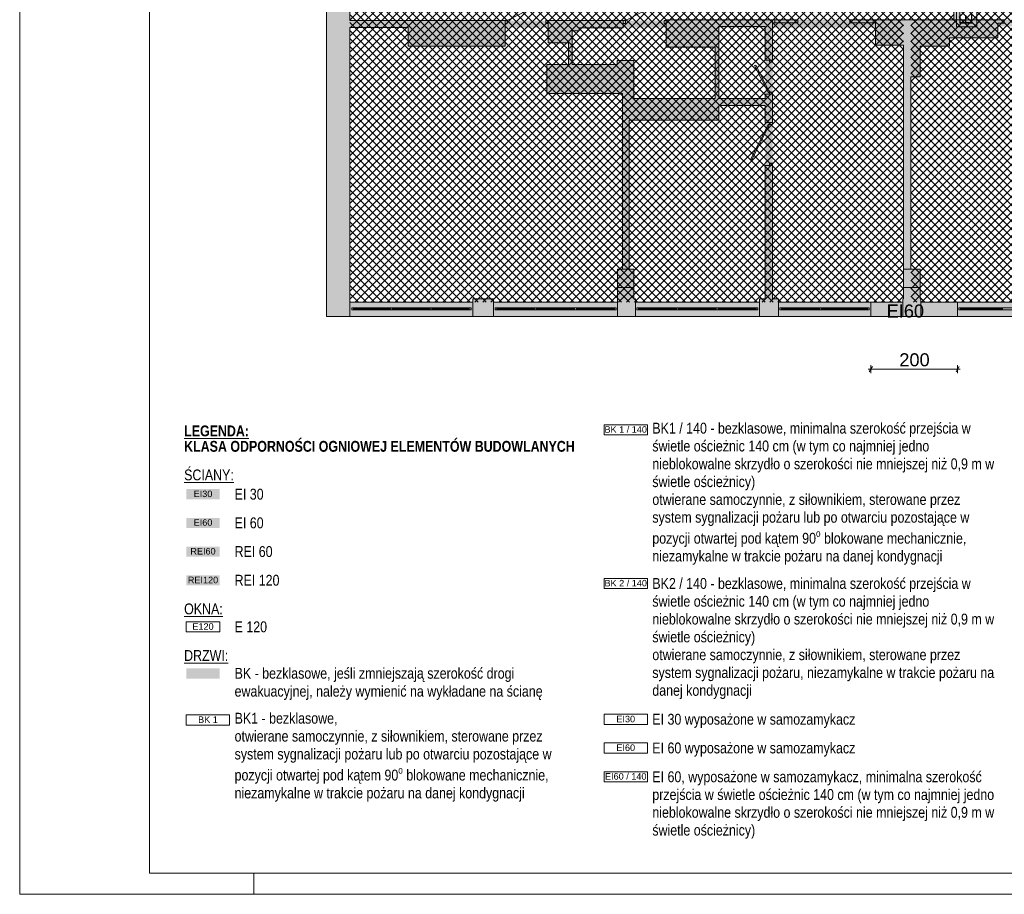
# Paper-space layout 'AP-09 STREFY POŻAROWE I EWAKUACJA - PIĘTRO 7' of a CAD drawing. Header units: millimetres. Extents: x 0 to 594, y 0 to 450.
# Tile 1 of 14: x 0 to 227, y 0 to 202. Entities that reach past the tile are written whole.
import ezdxf
from ezdxf.xclip import XClip

# ---------------------------------------------------------------- set-up
doc = ezdxf.new("R2010")
doc.units = ezdxf.units.MM
doc.header["$MEASUREMENT"] = 0
doc.header["$XCLIPFRAME"] = 0
for name, color, linetype, lineweight in [('A_Arkusz_Nr_pióra__1', 7, 'Continuous', 20), ('A_niewidoczne_Nr_pióra__1', 7, 'Continuous', 20), ('A_podkład_Nr_pióra__2', 8, 'Continuous', 13), ('A_ppoż proj_Nr_pióra__1', 7, 'Continuous', 20), ('A_ppoż proj_Nr_pióra__3', 30, 'Continuous', 13), ('A_ppoż proj_Nr_pióra__4', 94, 'Continuous', 18), ('A_ppoż proj_Nr_pióra__81', 2, 'Continuous', 5)]:
    doc.layers.add(name, color=color, linetype=linetype, lineweight=lineweight)
for name, color, linetype, lineweight, true_color in [('A_Arkusz_Nr_pióra__237', 7, 'Continuous', 5, 0x343434), ('A_podkład_Nr_pióra__254', 7, 'Continuous', 5, 0xfdfdfd), ('A_ppoż proj_Nr_pióra__211', 7, 'Continuous', 5, 0xfe65fe), ('A_ppoż proj_Nr_pióra__70', 7, 'Continuous', 5, 0x65fe00), ('A_ppoż proj_Nr_pióra__71', 7, 'Continuous', 5, 0xcbfe65), ('A_wymiary_Nr_pióra__102', 7, 'Continuous', 5, 0x009832), ('A_wymiary_Nr_pióra__70', 7, 'Continuous', 5, 0x65fe00)]:
    doc.layers.add(name, color=color, linetype=linetype, lineweight=lineweight, true_color=true_color)
doc.layers.add('A_podrys', color=7, linetype='Continuous')
doc.styles.add('STYL_AUTOMATYCZNY_1', font='arial.ttf')
doc.styles.add('STYL_AUTOMATYCZNY_2', font='ARIALN.TTF')
doc.styles.add('STYL_AUTOMATYCZNY_4', font='arial.ttf')
doc.styles.add('STYL_AUTOMATYCZNY_5', font='ARIALN.TTF')
pattern_1 = [(45, (-1569.5778, -182.9554), (-0.9192388, 0.9192388), []), (135, (-1569.5778, -182.9554), (0.9192388, 0.9192388), [])]

# ---------------------------------------------------------------- blocks, each defined once
blk = doc.blocks.new('Rysunek_1_1', base_point=(-1569.58, -182.96))
at = {"layer": 'A_podkład_Nr_pióra__254', "linetype": 'Continuous', "lineweight": 5, "true_color": 0xfdfdfd}
h = blk.add_hatch(color=7, dxfattribs=at)
h.paths.add_polyline_path([(70.72, 133.27), (538.72, 133.27), (538.72, 227.67), (538.02, 227.67), (538.02, 260.47), (538.72, 260.47), (538.72, 355.07), (203.72, 355.07), (203.72, 351.07), (204.02, 351.07), (204.02, 293.67), (204.02, 286.87), (249.02, 286.87), (296.52, 286.87), (369.49, 286.87), (372.52, 286.87), (533.82, 286.87), (533.82, 266.77), (533.82, 263.97), (508.72, 263.97), (508.72, 266.77), (457.72, 266.77), (457.72, 266.87), (418.72, 266.87), (418.72, 264.22), (402.12, 264.22), (402.12, 264.32), (397.12, 264.32, 0.414214), (392.12, 259.32), (392.12, 229.12, 0.414214), (397.12, 224.12), (418.72, 224.12), (418.72, 221.57), (456.32, 221.57), (458.42, 221.57), (509.02, 221.57), (509.02, 224.47), (533.82, 224.47), (533.82, 201.67), (509.78, 201.67), (509.02, 201.67), (458.42, 201.67), (456.32, 201.67), (418.72, 201.67), (406.32, 201.67), (149.02, 201.67), (149.02, 201.47), (101.32, 201.47), (76.12, 201.47), (76.12, 224.27), (101.32, 224.27), (101.32, 221.57), (121.32, 221.57), (121.32, 224.27), (137.77, 224.27), (137.77, 223.97), (141.67, 223.97), (141.67, 229.07), (164.82, 229.07), (164.82, 221.67), (173.12, 221.67), (173.12, 231.82), (172.32, 231.82), (172.32, 230.07), (165.57, 230.07), (165.57, 240.47), (172.32, 240.47), (172.32, 238.72), (173.12, 238.72), (172.32, 242.42), (172.32, 241.47), (165.57, 241.47), (165.57, 258.47), (172.32, 258.47), (172.32, 256.42), (173.12, 256.42), (173.12, 266.57), (168.62, 266.57), (166.22, 266.57), (166.22, 259.67), (141.72, 259.67), (141.72, 263.97), (137.71, 263.97), (137.71, 263.77), (123.62, 263.77), (76.12, 263.77), (76.12, 293.67), (123.62, 293.67), (141.72, 293.67), (166.22, 293.67), (168.62, 293.67), (168.62, 286.97), (173.12, 286.97), (173.12, 293.67), (183.12, 293.67), (183.12, 299.47), (173.82, 299.47), (173.82, 351.07), (175.22, 351.07), (175.22, 355.07), (70.72, 355.07), (70.72, 260.47), (71.92, 260.47), (71.92, 257.47), (71.92, 230.27), (71.92, 228.02), (70.72, 228.02)])
h.paths.add_polyline_path([(94.22, 295.27), (76.12, 295.27), (76.12, 321.24), (76.12, 351.77), (104.72, 351.77), (104.72, 351.07), (106.12, 351.07), (106.12, 321.24), (102.43, 321.24), (94.22, 312.94)], flags=0)
h.paths.add_polyline_path([(76.12, 199.87), (89.57, 199.87), (89.57, 195.57), (99.16, 195.57), (104.42, 195.57), (111.88, 195.57), (111.88, 200.77), (121.78, 200.77), (121.78, 196.37), (126.47, 196.37), (126.47, 191.37), (121.47, 191.37), (121.47, 184.67), (138.97, 184.67), (138.97, 144.17), (137.77, 144.17), (137.77, 136.57), (109.17, 136.57), (109.17, 137.27), (104.42, 137.27), (104.42, 136.57), (89.57, 136.57), (76.12, 136.57)], flags=0)
h.paths.add_polyline_path([(95.02, 302.27), (95.02, 312.63), (102.78, 320.44), (106.12, 320.44), (106.12, 318.83), (121.12, 318.83), (121.12, 302.27), (106.12, 302.27), (102.78, 302.27)], flags=0)
h.paths.add_polyline_path([(121.92, 319.63), (107.82, 319.63), (107.82, 351.07), (109.42, 351.07), (109.42, 351.77), (138.02, 351.77), (138.02, 302.17), (135.42, 302.17), (135.42, 295.27), (121.92, 295.27), (121.92, 302.17)], flags=0)
h.paths.add_polyline_path([(137.67, 191.37), (127.37, 191.37), (127.37, 199.07), (128.97, 199.07), (128.97, 199.77), (139.12, 199.77), (139.12, 200.77), (149.02, 200.77), (149.02, 195.37), (160.32, 195.37), (160.32, 183.47), (141.57, 183.47), (141.57, 192.27), (137.67, 192.27)], flags=0)
h.paths.add_polyline_path([(140.02, 302.17), (140.02, 321.77), (154.92, 321.77), (154.92, 302.17)], flags=0)
h.paths.add_polyline_path([(140.02, 344.17), (142.52, 344.17), (142.52, 351.77), (170.92, 351.77), (170.92, 351.07), (172.22, 351.07), (172.22, 322.57), (142.52, 322.57), (140.02, 322.57)], flags=0)
h.paths.add_polyline_path([(140.47, 178.47), (141.57, 178.47), (161.12, 178.47), (161.12, 181.87), (171.82, 181.87), (171.82, 137.27), (170.52, 137.27), (170.52, 136.57), (141.97, 136.57), (141.97, 137.27), (141.57, 137.27), (141.57, 144.17), (140.47, 144.17)], flags=0)
h.paths.add_polyline_path([(155.72, 299.47), (155.72, 321.87), (172.22, 321.87), (172.22, 299.47), (167.72, 299.47), (167.72, 294.37), (155.72, 294.37)], flags=0)
h.paths.add_polyline_path([(161.12, 200.07), (171.82, 200.07), (171.82, 183.47), (161.12, 183.47)], flags=0)
h.paths.add_polyline_path([(173.52, 137.27), (173.52, 195.77), (173.52, 200.97), (197.22, 200.97), (197.22, 195.77), (203.72, 195.77), (203.72, 137.27), (203.52, 137.27), (203.52, 136.57), (174.92, 136.57), (174.92, 137.27)], flags=0)
h.paths.add_polyline_path([(207.52, 144.17), (205.42, 144.17), (205.42, 188.47), (207.52, 188.47), (207.52, 195.57), (214.32, 195.57), (214.32, 197.47), (225.42, 197.47), (225.42, 200.87), (237.42, 200.87), (237.42, 197.47), (237.42, 195.87), (238.32, 195.87), (238.32, 137.27), (236.72, 137.27), (236.72, 136.57), (207.72, 136.57), (207.72, 137.27), (207.52, 137.27)], flags=0)
h.paths.add_polyline_path([(205.72, 344.17), (207.82, 344.17), (207.82, 351.07), (208.32, 351.07), (208.32, 351.77), (236.92, 351.77), (236.92, 351.07), (238.22, 351.07), (238.22, 308.93), (228.04, 308.93), (219.82, 300.67), (219.82, 287.57), (207.82, 287.57), (207.82, 299.87), (205.72, 299.87)], flags=0)
h.paths.add_polyline_path([(229.02, 290.87), (220.62, 290.87), (220.62, 300.33), (228.38, 308.13), (229.02, 308.13), (238.22, 308.13), (238.22, 306.63), (248.02, 306.63), (248.02, 292.77), (238.22, 292.77), (229.02, 292.77)], flags=0)
h.paths.add_polyline_path([(239.72, 310.93), (239.72, 344.17), (239.72, 351.07), (241.42, 351.07), (241.42, 351.77), (270.02, 351.77), (270.02, 351.07), (270.02, 344.17), (270.52, 344.17), (270.52, 310.93), (270.52, 299.87), (270.02, 299.87), (270.02, 287.57), (258.02, 287.57), (258.02, 295.87), (257.32, 295.87), (257.32, 290.87), (248.82, 290.87), (248.82, 295.87), (248.82, 310.93), (248.02, 310.93), (248.02, 307.43), (239.72, 307.43)], flags=0)
h.paths.add_polyline_path([(240.12, 178.77), (240.12, 195.37), (248.22, 195.37), (248.22, 197.47), (257.22, 197.47), (257.22, 195.37), (257.22, 178.77)], flags=0)
h.paths.add_polyline_path([(241.42, 137.27), (240.12, 137.27), (240.12, 177.97), (270.02, 177.97), (270.72, 177.97), (270.72, 144.17), (270.02, 144.17), (270.02, 137.27), (270.02, 136.57), (241.42, 136.57)], flags=0)
h.paths.add_polyline_path([(270.02, 178.67), (258.02, 178.67), (258.02, 200.97), (270.02, 200.97), (270.02, 188.47), (270.72, 188.47), (270.72, 178.67)], flags=0)
h.paths.add_polyline_path([(273, 144.17), (273.02, 145.23), (273.02, 188.47), (273.62, 188.47), (273.62, 197.57), (273.62, 200.97), (285.57, 200.97), (285.57, 197.57), (295.12, 197.57), (295.12, 188.47), (295.12, 177.61), (295.92, 177.61), (295.92, 181.11), (304.12, 181.11), (304.12, 177.61), (304.12, 144.17), (304.12, 137.27), (302.72, 137.27), (302.72, 136.57), (273.92, 136.57), (273.92, 137.27), (273.62, 137.27), (273.62, 144.17)], flags=0)
h.paths.add_polyline_path([(273.82, 299.87), (273.32, 299.87), (273.32, 308.93), (273.32, 310.15), (273.32, 344.17), (273.82, 344.17), (273.82, 351.07), (274.22, 351.07), (274.22, 351.77), (302.82, 351.77), (302.82, 351.07), (304.22, 351.07), (304.22, 344.17), (304.22, 308.93), (294.04, 308.93), (285.82, 300.67), (285.82, 287.57), (273.82, 287.57)], flags=0)
h.paths.add_polyline_path([(286.62, 290.87), (286.62, 300.33), (294.38, 308.13), (304.22, 308.13), (304.22, 306.73), (314.02, 306.73), (314.02, 292.77), (295.02, 292.77), (295.02, 290.87)], flags=0)
h.paths.add_polyline_path([(295.92, 181.81), (295.92, 195.57), (305.82, 195.57), (314.92, 195.57), (314.92, 197.57), (323.32, 197.57), (323.32, 187.1), (315.56, 179.31), (305.82, 179.31), (305.82, 181.81)], flags=0)
h.paths.add_polyline_path([(305.82, 178.51), (307.12, 178.51), (315.9, 178.51), (324.12, 186.77), (324.12, 188.47), (324.12, 200.97), (336.12, 200.97), (336.12, 188.47), (336.82, 188.47), (336.82, 186.77), (336.82, 144.17), (336.12, 144.17), (336.12, 137.27), (335.72, 137.27), (335.72, 136.57), (307.12, 136.57), (307.12, 137.27), (305.82, 137.27)], flags=0)
h.paths.add_polyline_path([(314.02, 307.53), (305.92, 307.53), (305.92, 351.07), (307.22, 351.07), (307.22, 351.77), (335.62, 351.77), (335.62, 351.07), (336.12, 351.07), (336.12, 344.17), (336.82, 344.17), (336.82, 311.03), (336.82, 299.87), (336.12, 299.87), (336.12, 295.97), (337.12, 295.97), (337.12, 288.47), (336.22, 288.47), (336.22, 287.57), (324.22, 287.57), (324.22, 288.47), (324.22, 290.87), (314.82, 290.87), (314.82, 299.87), (314.82, 311.03), (314.02, 311.03)], flags=0)
h.paths.add_polyline_path([(338.72, 288.47), (338.72, 290.97), (338.72, 295.97), (339.92, 295.97), (339.92, 299.87), (339.42, 299.87), (339.42, 344.17), (339.92, 344.17), (339.92, 351.07), (340.12, 351.07), (340.12, 351.77), (358.49, 351.77), (360.82, 351.77), (368.52, 351.77), (368.52, 351.07), (369.95, 351.07), (369.95, 292.67), (360.82, 292.67), (360.82, 298.17), (360.02, 298.17), (360.02, 295.97), (360.02, 290.97), (351.92, 290.97), (351.92, 288.47), (351.92, 287.57), (339.92, 287.57), (339.92, 288.47)], flags=0)
h.paths.add_polyline_path([(339.42, 144.17), (339.42, 188.47), (339.82, 188.47), (339.82, 200.97), (351.82, 200.97), (351.82, 187.07), (352.66, 186.23), (352.68, 186.24), (353.23, 186.79), (352.62, 187.4), (352.62, 197.57), (361.02, 197.57), (361.02, 195.47), (381.52, 195.47), (381.52, 191.31), (382.32, 191.31), (382.32, 195.47), (389.82, 195.47), (389.82, 200.97), (401.82, 200.97), (401.82, 199.97), (401.92, 199.97), (401.92, 192.37), (401.92, 188.47), (402.82, 188.47), (402.82, 144.17), (401.82, 144.17), (401.82, 137.27), (401.32, 137.27), (401.32, 136.57), (372.92, 136.57), (372.92, 137.27), (371.62, 137.27), (371.62, 181.11), (381.62, 181.11), (381.62, 177.61), (382.32, 177.61), (382.32, 182.31), (381.52, 182.31), (381.52, 181.81), (369.92, 181.81), (369.92, 179.71), (360.28, 179.71), (359.57, 180.41), (359.01, 179.84), (359.94, 178.91), (369.92, 178.91), (369.92, 144.17), (369.92, 137.27), (368.42, 137.27), (368.42, 136.57), (339.82, 136.57), (339.82, 137.27), (339.82, 144.17)], flags=0)
h.paths.add_polyline_path([(391.12, 288.37), (372.02, 288.37), (372.02, 338.37), (372.95, 338.37), (372.95, 339.27), (401.92, 339.27), (401.92, 333.17), (401.92, 287.47), (391.92, 287.47), (391.92, 293.87), (391.12, 293.87)], flags=0)
h.paths.add_polyline_path([(398.12, 260.12), (402.12, 260.12), (402.12, 260.22), (406.12, 260.22), (406.12, 261.22), (419.52, 261.22), (419.52, 265.17), (430.32, 265.17), (430.32, 223.17), (419.52, 223.17), (419.52, 227.12), (406.12, 227.12), (406.12, 228.12), (398.12, 228.12), (398.12, 250.27), (398.12, 252.26)], flags=0)
h.paths.add_polyline_path([(403.62, 299.87), (403.62, 339.27), (405.82, 339.27), (405.82, 351.07), (406.32, 351.07), (406.32, 351.77), (434.92, 351.77), (434.92, 351.07), (438.92, 351.07), (438.92, 351.77), (467.52, 351.77), (467.52, 351.07), (467.92, 351.07), (467.92, 344.17), (469.92, 344.17), (469.92, 299.87), (467.92, 299.87), (467.92, 295.97), (468.72, 295.97), (468.72, 288.57), (457.02, 288.57), (457.02, 290.97), (446.82, 290.97), (446.82, 292.77), (426.72, 292.77), (426.72, 287.57), (405.72, 287.57), (405.72, 299.87)], flags=0)
h.paths.add_polyline_path([(404.42, 144.17), (404.42, 177.61), (404.42, 188.47), (405.82, 188.47), (405.82, 200.97), (417.82, 200.97), (417.82, 197.57), (426.42, 197.57), (426.42, 188.47), (426.42, 183.09), (426.42, 177.61), (427.22, 177.61), (427.22, 181.11), (435.92, 181.11), (435.92, 144.17), (435.92, 137.27), (434.42, 137.27), (434.42, 136.57), (405.82, 136.57), (405.82, 137.27), (405.82, 144.17)], flags=0)
h.paths.add_polyline_path([(427.22, 195.57), (446.72, 195.57), (446.72, 197.57), (455.12, 197.57), (455.12, 187.1), (447.36, 179.31), (437.62, 179.31), (437.62, 181.81), (427.22, 181.81)], flags=0)
h.paths.add_polyline_path([(431.02, 261.57), (432.85, 261.57), (436.32, 261.57), (437.42, 261.57), (437.42, 259.37), (448.22, 259.37), (448.22, 229.07), (436.32, 229.07), (436.32, 223.17), (431.02, 223.17)], flags=0)
h.paths.add_polyline_path([(437.62, 178.51), (447.7, 178.51), (455.82, 186.67), (455.82, 188.47), (455.82, 199.97), (455.82, 200.97), (467.82, 200.97), (467.82, 199.97), (467.92, 199.97), (467.92, 188.47), (468.92, 188.47), (468.92, 186.67), (468.92, 178.51), (468.92, 176.58), (468.92, 144.17), (467.92, 144.17), (467.92, 137.27), (467.62, 137.27), (467.62, 136.57), (439.02, 136.57), (439.02, 137.27), (437.62, 137.27), (437.62, 144.17)], flags=0)
h.paths.add_polyline_path([(450.02, 247.47), (450.02, 264.97), (453.72, 264.97), (457.72, 264.97), (457.72, 266.07), (467.72, 266.07), (467.72, 244.97), (457.72, 244.97), (453.72, 244.97), (453.72, 247.47)], flags=0)
h.paths.add_polyline_path([(457.92, 223.67), (450.02, 223.67), (450.02, 243.27), (457.92, 243.27), (467.72, 243.27), (467.72, 223.47), (467.92, 223.47), (467.92, 222.27), (467.72, 222.27), (457.92, 222.27)], flags=0)
h.paths.add_polyline_path([(470.42, 290.97), (470.42, 295.97), (471.52, 295.97), (471.52, 351.07), (471.62, 351.07), (471.62, 351.77), (500.22, 351.77), (500.22, 351.07), (501.72, 351.07), (501.72, 292.77), (492.29, 292.77), (492.29, 290.97), (482.42, 290.97), (482.42, 287.57), (470.42, 287.57)], flags=0)
h.paths.add_polyline_path([(471.52, 144.17), (470.52, 144.17), (470.52, 188.47), (471.52, 188.47), (471.52, 195.67), (471.52, 197.57), (471.52, 199.97), (471.72, 199.97), (471.72, 200.97), (483.72, 200.97), (483.72, 199.97), (483.72, 197.57), (492.92, 197.57), (492.92, 195.67), (501.72, 195.67), (501.72, 188.47), (501.72, 144.17), (501.72, 137.27), (500.42, 137.27), (500.42, 136.57), (472.12, 136.57), (472.12, 137.27), (471.52, 137.27)], flags=0)
h.paths.add_polyline_path([(503.32, 195.67), (513.12, 195.67), (513.12, 197.67), (511.02, 197.67), (511.02, 200.97), (521.02, 200.97), (521.02, 197.67), (521.02, 179.71), (513.12, 179.71), (503.32, 179.71)], flags=0)
h.paths.add_polyline_path([(503.32, 165.77), (503.32, 178.27), (507.82, 178.27), (521.72, 178.27), (521.72, 200.97), (533.72, 200.97), (533.72, 178.27), (533.72, 136.57), (507.82, 136.57), (505.02, 136.57), (505.02, 137.27), (503.32, 137.27), (503.32, 160.47), (505.02, 160.47), (507.82, 160.47), (507.82, 165.77)], flags=0)
h.paths.add_polyline_path([(503.42, 328.37), (520.21, 328.37), (520.21, 329.57), (507.42, 329.57), (507.42, 333.77), (505.12, 333.77), (503.42, 333.77), (503.42, 351.07), (505.12, 351.07), (505.12, 351.77), (507.42, 351.77), (533.32, 351.77), (533.32, 329.57), (533.32, 328.37), (533.34, 328.37), (533.34, 310.07), (533.32, 310.07), (533.32, 288.57), (533.02, 288.57), (533.02, 287.57), (521.02, 287.57), (521.02, 288.57), (512.92, 288.57), (512.92, 293.37), (503.42, 293.37), (503.42, 305.67), (512.92, 305.67), (522.02, 305.67), (522.02, 310.07), (503.42, 310.07)], flags=0)
at = {"layer": 'A_ppoż proj_Nr_pióra__211', "linetype": 'Continuous', "lineweight": 5, "true_color": 0xfe65fe}
h = blk.add_hatch(dxfattribs=at)
h.set_pattern_fill('bloczki_betonowe_0001', color=211, style=0, pattern_type=2)
h.set_pattern_definition(pattern_1)
h.paths.add_polyline_path([(216.52, 201.67), (205.42, 201.67), (205.42, 136.57), (533.52, 136.57), (533.52, 351.77), (205.72, 351.77), (205.72, 266.87), (214.72, 266.87), (246.22, 266.87), (246.22, 221.87), (216.52, 221.87)])
at = {"layer": 'A_ppoż proj_Nr_pióra__3', "linetype": 'Continuous', "lineweight": 0, "true_color": 0x3f2000}
for points in [[(215.32, 221.87), (215.32, 201.67), (216.82, 201.67), (216.82, 221.87)], [(203.72, 144.17), (205.42, 144.17), (205.42, 201.67), (203.72, 201.67)], [(216.82, 201.67), (205.42, 201.67), (205.42, 200.17), (216.82, 200.17)]]:
    blk.add_hatch(color=38, dxfattribs=at).paths.add_polyline_path(points)
at = {"layer": 'A_ppoż proj_Nr_pióra__70', "linetype": 'Continuous', "lineweight": 0, "true_color": 0x193f00}
blk.add_hatch(color=88, dxfattribs=at).paths.add_polyline_path([(196.17, 136.57), (196.17, 133.27), (216.17, 133.27), (216.17, 136.57)])
at = {"layer": 'A_ppoż proj_Nr_pióra__71', "linetype": 'Continuous', "lineweight": 5, "true_color": 0xcbfe65}
h = blk.add_hatch(dxfattribs=at)
h.set_pattern_fill('bloczki_betonowe_0001', color=71, style=0, pattern_type=2)
h.set_pattern_definition(pattern_1)
h.paths.add_polyline_path([(76.12, 224.27), (76.12, 136.57), (203.72, 136.57), (203.72, 201.67), (215.32, 201.67), (215.32, 265.37), (204.02, 265.37), (204.02, 355.07), (210.67, 355.07), (210.67, 439.37), (174.95, 439.37), (174.95, 351.77), (76.12, 351.77), (76.12, 263.77), (141.72, 263.77), (141.72, 259.67), (165.6, 259.67), (165.6, 229.07), (141.67, 229.07), (141.67, 224.27)])
at = {"layer": 'A_ppoż proj_Nr_pióra__81', "linetype": 'Continuous', "lineweight": 0, "true_color": 0x3f3f00}
for points in [[(70.72, 199.87), (203.72, 199.87), (203.72, 201.47), (70.72, 201.47)], [(216.82, 200.17), (538.72, 200.17), (538.72, 201.67), (216.82, 201.67)]]:
    blk.add_hatch(color=48, dxfattribs=at).paths.add_polyline_path(points)
at = {"layer": 'A_podkład_Nr_pióra__2', "color": 8, "linetype": 'Continuous', "lineweight": 13}
for p, q in [((70.72, 228.02), (70.72, 133.27)), ((76.12, 201.47), (76.12, 224.27)), ((215.32, 201.67), (215.32, 221.87)), ((216.72, 201.67), (216.72, 221.87)), ((120.41, 205.53), (112.38, 201.47)), ((147.65, 205.53), (139.62, 201.47)), ((112.38, 201.47), (76.12, 201.47)), ((76.12, 199.87), (89.57, 199.87)), ((76.12, 133.27), (76.12, 199.87)), ((89.57, 199.87), (89.57, 195.57)), ((111.88, 195.57), (111.88, 201.47)), ((111.88, 200.77), (112.38, 200.77)), ((112.38, 201.47), (112.24, 201.74)), ((112.38, 200.77), (112.38, 201.47)), ((139.62, 201.47), (121.28, 201.47)), ((121.28, 201.47), (121.28, 200.77)), ((121.28, 200.77), (121.78, 200.77)), ((121.78, 196.37), (121.78, 201.47)), ((139.12, 199.77), (128.97, 199.77)), ((128.97, 199.77), (128.97, 199.07)), ((139.12, 201.47), (139.12, 199.77)), ((139.62, 200.77), (139.12, 200.77)), ((139.62, 201.47), (139.48, 201.74)), ((139.62, 200.77), (139.62, 201.47)), ((149.02, 201.47), (148.52, 201.47)), ((148.52, 201.47), (148.52, 200.77)), ((149.02, 200.77), (148.52, 200.77)), ((179.37, 201.67), (149.02, 201.67)), ((149.02, 201.67), (149.02, 195.37)), ((161.12, 183.47), (161.12, 200.07)), ((161.12, 200.07), (171.82, 200.07)), ((171.82, 200.07), (171.82, 192.37)), ((173.52, 191.87), (173.52, 201.67)), ((179.37, 200.97), (173.52, 200.97)), ((174.02, 201.67), (174.02, 200.97)), ((179.37, 200.97), (179.37, 201.67)), ((191.37, 201.67), (226.92, 201.67)), ((191.37, 201.67), (191.37, 200.97)), ((197.22, 200.97), (191.37, 200.97)), ((196.72, 200.97), (196.72, 201.67)), ((197.22, 201.67), (197.22, 195.77)), ((225.42, 200.87), (225.42, 197.47)), ((225.42, 200.87), (226.92, 200.87)), ((226.42, 201.67), (226.42, 200.87)), ((226.92, 200.87), (226.92, 201.67)), ((127.37, 199.07), (127.37, 191.37)), ((128.97, 199.07), (127.37, 199.07)), ((214.32, 195.57), (214.32, 197.47)), ((214.32, 197.47), (225.42, 197.47)), ((89.57, 195.57), (111.88, 195.57)), ((121.78, 196.37), (126.47, 196.37)), ((126.47, 196.37), (126.47, 191.37)), ((160.32, 195.37), (149.02, 195.37)), ((160.32, 183.47), (160.32, 195.37)), ((197.22, 195.77), (203.72, 195.77)), ((203.72, 195.77), (203.72, 137.27)), ((207.52, 188.47), (207.52, 195.57)), ((207.52, 195.57), (214.32, 195.57)), ((126.47, 191.37), (121.47, 191.37)), ((121.47, 191.37), (121.47, 184.67)), ((137.67, 191.37), (127.37, 191.37)), ((137.67, 192.27), (137.67, 191.37)), ((137.67, 192.27), (141.57, 192.27)), ((141.57, 192.27), (141.57, 183.47)), ((169.39, 191.08), (169.66, 191.22)), ((172.55, 184.83), (169.39, 191.08)), ((169.66, 191.22), (172.82, 184.97)), ((173.52, 192.37), (171.82, 192.37)), ((172.82, 192.37), (172.82, 191.87)), ((172.82, 191.87), (173.52, 191.87)), ((205.42, 144.17), (205.42, 188.47)), ((205.42, 188.47), (207.52, 188.47)), ((121.47, 184.67), (138.97, 184.67)), ((138.97, 184.67), (138.97, 144.17)), ((171.82, 184.47), (171.82, 183.47)), ((173.52, 184.47), (171.82, 184.47)), ((172.82, 184.97), (172.55, 184.83)), ((172.82, 184.97), (172.82, 184.47)), ((173.52, 184.97), (172.82, 184.97)), ((173.52, 177.47), (173.52, 184.97)), ((141.57, 183.47), (160.32, 183.47)), ((171.82, 183.47), (161.12, 183.47)), ((161.12, 181.87), (171.82, 181.87)), ((161.12, 181.87), (161.12, 178.47)), ((171.82, 181.87), (171.82, 177.97)), ((140.47, 178.47), (161.12, 178.47)), ((140.47, 144.17), (140.47, 178.47)), ((172.55, 177.6), (168.49, 169.57)), ((168.76, 169.44), (172.82, 177.47)), ((173.52, 177.97), (171.82, 177.97)), ((172.82, 177.47), (172.55, 177.6)), ((172.82, 177.47), (172.82, 177.97)), ((173.52, 177.47), (172.82, 177.47)), ((168.49, 169.57), (168.76, 169.44)), ((173.52, 168.07), (171.82, 168.07)), ((171.82, 137.27), (171.82, 168.07)), ((172.82, 168.07), (172.82, 168.57)), ((172.82, 168.57), (173.52, 168.57)), ((173.52, 137.27), (173.52, 168.57)), ((141.57, 144.17), (137.77, 144.17)), ((137.77, 144.17), (137.77, 133.27)), ((141.57, 137.27), (141.57, 144.17)), ((207.52, 144.17), (203.72, 144.17)), ((207.52, 137.27), (207.52, 144.17)), ((141.62, 139.95), (137.82, 139.95)), ((207.42, 139.95), (203.72, 139.95)), ((104.42, 136.57), (76.12, 136.57)), ((104.42, 137.27), (104.42, 133.27)), ((104.42, 137.27), (109.17, 137.27)), ((109.17, 133.27), (109.17, 137.27)), ((137.77, 136.57), (109.17, 136.57)), ((141.97, 137.27), (141.57, 137.27)), ((141.92, 136.57), (141.92, 133.27)), ((170.52, 136.57), (141.92, 136.57)), ((141.97, 133.27), (141.97, 137.27)), ((171.82, 137.27), (170.52, 137.27)), ((170.52, 137.27), (170.52, 133.27)), ((174.92, 137.27), (173.52, 137.27)), ((174.92, 133.27), (174.92, 137.27)), ((203.52, 136.57), (174.92, 136.57)), ((196.17, 133.27), (196.17, 136.57)), ((203.72, 137.27), (203.52, 137.27)), ((203.52, 137.27), (203.52, 133.27)), ((207.72, 137.27), (207.52, 137.27)), ((207.72, 133.27), (207.72, 137.27)), ((236.72, 136.57), (207.72, 136.57)), ((216.17, 136.57), (216.17, 133.27)), ((104.02, 135.27), (76.52, 135.27)), ((76.52, 135.27), (76.52, 134.77)), ((76.52, 134.77), (104.02, 134.77)), ((76.92, 134.77), (76.92, 135.27)), ((85.55, 135.02), (76.92, 135.02)), ((85.55, 134.77), (85.55, 135.27)), ((85.95, 134.77), (85.95, 135.27)), ((94.59, 135.02), (85.95, 135.02)), ((93.47, 135.27), (94.67, 135.27)), ((94.59, 134.77), (94.59, 135.27)), ((94.99, 134.77), (94.99, 135.27)), ((103.62, 135.02), (94.99, 135.02)), ((103.62, 134.77), (103.62, 135.27)), ((104.02, 134.77), (104.02, 135.27)), ((137.47, 135.27), (109.57, 135.27)), ((109.57, 135.27), (109.57, 134.77)), ((109.57, 134.77), (137.47, 134.77)), ((109.97, 134.77), (109.97, 135.27)), ((118.74, 135.02), (109.97, 135.02)), ((118.74, 134.77), (118.74, 135.27)), ((119.14, 134.77), (119.14, 135.27)), ((127.9, 135.02), (119.14, 135.02)), ((127.9, 134.77), (127.9, 135.27)), ((128.3, 134.77), (128.3, 135.27)), ((137.07, 135.02), (128.3, 135.02)), ((137.07, 134.77), (137.07, 135.27)), ((137.47, 134.77), (137.47, 135.27)), ((142.22, 135.27), (170.12, 135.27)), ((142.22, 134.77), (142.22, 135.27)), ((170.12, 134.77), (142.22, 134.77)), ((142.62, 134.77), (142.62, 135.27)), ((142.62, 135.02), (151.39, 135.02)), ((151.39, 134.77), (151.39, 135.27)), ((151.79, 134.77), (151.79, 135.27)), ((151.79, 135.02), (160.55, 135.02)), ((160.55, 134.77), (160.55, 135.27)), ((160.95, 134.77), (160.95, 135.27)), ((160.95, 135.02), (169.72, 135.02)), ((169.72, 134.77), (169.72, 135.27)), ((170.12, 135.27), (170.12, 134.77)), ((175.22, 135.27), (195.79, 135.27)), ((175.22, 134.77), (175.22, 135.27)), ((195.79, 134.77), (175.22, 134.77)), ((175.62, 134.77), (175.62, 135.27)), ((175.62, 135.02), (184.39, 135.02)), ((184.39, 134.77), (184.39, 135.27)), ((184.79, 134.77), (184.79, 135.27)), ((184.79, 135.02), (195.4, 135.02)), ((195.39, 134.77), (195.39, 135.27)), ((195.4, 134.77), (195.4, 135.27)), ((195.79, 135.27), (195.79, 134.77)), ((195.8, 134.77), (195.8, 135.27)), ((216.46, 134.77), (216.46, 135.27)), ((216.48, 135.27), (236.12, 135.27)), ((216.48, 134.77), (216.48, 135.27)), ((236.12, 134.77), (216.48, 134.77)), ((216.86, 134.77), (216.86, 135.27)), ((216.86, 135.02), (226.55, 135.02)), ((216.88, 134.77), (216.88, 135.27)), ((226.55, 134.77), (226.55, 135.27)), ((70.72, 133.27), (538.72, 133.27))]:
    blk.add_line(p, q, dxfattribs=at)
at = {"layer": 'A_ppoż proj_Nr_pióra__1', "color": 7, "linetype": 'Continuous', "lineweight": 20}
for p, q in [((215.89, 224.27), (215.89, 200.04)), ((220.6, 200.04), (220.6, 224.27)), ((215.89, 200.04), (220.6, 200.04))]:
    blk.add_line(p, q, dxfattribs=at)
at = {"layer": 'A_wymiary_Nr_pióra__102', "color": 104, "linetype": 'Continuous', "lineweight": 5, "true_color": 0x009832}
for p, q in [((195.56, 121.11), (196.17, 121.11)), ((196.17, 120.17), (196.17, 122.04)), ((196.17, 121.11), (216.17, 121.11)), ((216.17, 120.17), (216.17, 122.04)), ((216.17, 121.11), (216.78, 121.11))]:
    blk.add_line(p, q, dxfattribs=at)
at = {"layer": 'A_wymiary_Nr_pióra__70', "color": 70, "linetype": 'Continuous', "lineweight": 5, "true_color": 0x65fe00}
for p, q in [((196.53, 121.73), (195.81, 120.48)), ((215.81, 120.48), (216.53, 121.73))]:
    blk.add_line(p, q, dxfattribs=at)
at = {"layer": 'A_ppoż proj_Nr_pióra__1', "color": 7, "linetype": 'Continuous', "lineweight": 20, "insert": (218.1, 212.15), "char_height": 3, "attachment_point": 5, "rotation": 90, "style": 'STYL_AUTOMATYCZNY_1'}
blk.add_mtext('\\A1;{\\pqc;\\fArial|b0|i0|c238|p0;\\W1.000000;EIS60 / 140*}', dxfattribs=at)
at = {"layer": 'A_ppoż proj_Nr_pióra__1', "color": 7, "linetype": 'Continuous', "lineweight": 20, "insert": (204.13, 134.48), "char_height": 3, "attachment_point": 5, "style": 'STYL_AUTOMATYCZNY_1'}
blk.add_mtext('\\A1;{\\pqc;\\fArial|b0|i0|c238|p0;\\W1.000000;EI60}', dxfattribs=at)
at = {"layer": 'A_wymiary_Nr_pióra__70', "color": 70, "linetype": 'Continuous', "lineweight": 5, "true_color": 0x65fe00, "insert": (202.74, 121.71), "char_height": 3, "width": 6.8645, "attachment_point": 7, "style": 'STYL_AUTOMATYCZNY_4'}
blk.add_mtext('\\A1;{\\pql;\\fArial|b0|i0|c238|p0;\\W1.000000;200}', dxfattribs=at)

psp = doc.layouts.new('AP-09 STREFY POŻAROWE I EWAKUACJA - PIĘTRO 7')

# ---------------------------------------------------------------- hatches: boundary and pattern name
at = {"layer": 'A_ppoż proj_Nr_pióra__3', "linetype": 'Continuous', "lineweight": 0, "true_color": 0x3f2000}
psp.add_hatch(color=38, dxfattribs=at).paths.add_polyline_path([(38.4, 71.22), (46.1, 71.22), (46.1, 73.58), (38.4, 73.58)])
at = {"layer": 'A_ppoż proj_Nr_pióra__4', "linetype": 'Continuous', "lineweight": 0, "true_color": 0x002000}
psp.add_hatch(color=98, dxfattribs=at).paths.add_polyline_path([(38.4, 77.84), (46.1, 77.84), (46.1, 80.2), (38.4, 80.2)])
at = {"layer": 'A_ppoż proj_Nr_pióra__70', "linetype": 'Continuous', "lineweight": 0, "true_color": 0x193f00}
psp.add_hatch(color=88, dxfattribs=at).paths.add_polyline_path([(38.4, 84.46), (46.1, 84.46), (46.1, 86.81), (38.4, 86.81)])
at = {"layer": 'A_ppoż proj_Nr_pióra__81', "linetype": 'Continuous', "lineweight": 0, "true_color": 0x3f3f00}
for points in [[(38.4, 91.07), (46.1, 91.07), (46.1, 93.43), (38.4, 93.43)], [(38.4, 49.75), (46.1, 49.75), (46.1, 52.11), (38.4, 52.11)]]:
    psp.add_hatch(color=48, dxfattribs=at).paths.add_polyline_path(points)

# ---------------------------------------------------------------- linework, layer by layer
at = {"layer": 'A_Arkusz_Nr_pióra__1', "color": 7, "linetype": 'Continuous', "lineweight": 20}
for p in [(29.9, 445.1), (589.1, 4.9)]:
    psp.add_line(p, (29.9, 4.9), dxfattribs=at)
at = {"layer": 'A_Arkusz_Nr_pióra__1', "color": 7, "linetype": 'Continuous', "lineweight": 20, "flags": 128}
psp.add_lwpolyline([(0, 450), (594, 450), (594, 0), (0, 0)], close=True, dxfattribs=at)
at = {"layer": 'A_Arkusz_Nr_pióra__237', "color": 250, "linetype": 'Continuous', "lineweight": 5, "true_color": 0x343434}
psp.add_line((54, 0), (54, 4.9), dxfattribs=at)
at = {"layer": 'A_ppoż proj_Nr_pióra__1', "color": 7, "linetype": 'Continuous', "lineweight": 20, "flags": 128}
for points in [[(134.68, 108.29), (144.67, 108.29), (144.67, 105.93), (134.68, 105.93)], [(134.68, 72.84), (144.67, 72.84), (144.67, 70.49), (134.68, 70.49)], [(38.4, 62.84), (46.1, 62.84), (46.1, 60.49), (38.4, 60.49)], [(38.4, 41.37), (48.38, 41.37), (48.38, 39.02), (38.4, 39.02)], [(134.68, 41.52), (144.67, 41.52), (144.67, 39.16), (134.68, 39.16)], [(134.68, 34.9), (144.67, 34.9), (144.67, 32.55), (134.68, 32.55)], [(134.68, 28.28), (144.67, 28.28), (144.67, 25.93), (134.68, 25.93)]]:
    psp.add_lwpolyline(points, close=True, dxfattribs=at)

# ---------------------------------------------------------------- block references
at = {"layer": 'A_podrys', "color": 37, "linetype": 'Continuous', "lineweight": 5, "true_color": 0x656532}
ref = psp.add_blockref('Rysunek_1_1', (-1569.58, -182.96), dxfattribs=at)
XClip(ref).set_block_clipping_path([(34.2476203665, 101.3259029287), (554.312344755, 445.1)])

# ---------------------------------------------------------------- texts
at = {"layer": 'A_niewidoczne_Nr_pióra__1', "color": 7, "linetype": 'Continuous', "lineweight": 20, "char_height": 2.5, "width": 79.714, "attachment_point": 4, "style": 'STYL_AUTOMATYCZNY_2'}
for s, insert, line_spacing_factor in [('\\A1;{\\pql;\\fArial Narrow|b0|i0|c238|p0;\\W1.000000;BK1 / 140 - bezklasowe, minimalna szerokość przejścia w świetle ościeżnic 140 cm (w tym co najmniej jedno nieblokowalne skrzydło o szerokości nie mniejszej niż 0,9 m w świetle ościeżnicy)\\P\\pql;\\fArial Narrow|b0|i0|c238|p0;\\W1.000000;otwierane samoczynnie, z siłownikiem, sterowane przez system sygnalizacji pożaru lub po otwarciu pozostające w pozycji otwartej pod kątem 90\\fArial Narrow|b0|i0|c238|p0;\\W1.000000;\\A1{\\H.66x;\\So^  ;}\\fArial Narrow|b0|i0|c238|p0;\\W1.000000; blokowane mechanicznie, niezamykalne w trakcie pożaru na danej kondygnacji}', (145.81, 92.36), 0.985747), ('\\A1;{\\pql;\\fArial Narrow|b0|i0|c238|p0;\\W1.000000;BK2 / 140 - bezklasowe, minimalna szerokość przejścia w świetle ościeżnic 140 cm (w tym co najmniej jedno nieblokowalne skrzydło o szerokości nie mniejszej niż 0,9 m w świetle ościeżnicy)\\P\\pql;\\fArial Narrow|b0|i0|c238|p0;\\W1.000000;otwierane samoczynnie, z siłownikiem, sterowane przez system sygnalizacji pożaru, niezamykalne w trakcie pożaru na danej kondygnacji}', (145.81, 58.98), 0.985728), ('\\A1;{\\pql;\\fArial Narrow|b0|i0|c238|p0;\\W1.000000;BK - bezklasowe, jeśli zmniejszają szerokość drogi ewakuacyjnej, należy wymienić na wykładane na ścianę}', (49.53, 48.52), 0.992932), ('\\A1;{\\pql;\\fArial Narrow|b0|i0|c238|p0;\\W1.000000;BK1 - bezklasowe,\\P\\pql;\\fArial Narrow|b0|i0|c238|p0;\\W1.000000;otwierane samoczynnie, z siłownikiem, sterowane przez system sygnalizacji pożaru lub po otwarciu pozostające w pozycji otwartej pod kątem 90\\fArial Narrow|b0|i0|c238|p0;\\W1.000000;\\A1{\\H.66x;\\So^  ;}\\fArial Narrow|b0|i0|c238|p0;\\W1.000000; blokowane mechanicznie, niezamykalne w trakcie pożaru na danej kondygnacji}', (49.53, 31.61), 0.989796), ('\\A1;{\\pql;\\fArial Narrow|b0|i0|c238|p0;\\W1.000000;EI 60, wyposażone w samozamykacz, minimalna szerokość przejścia w świetle ościeżnic 140 cm (w tym co najmniej jedno nieblokowalne skrzydło o szerokości nie mniejszej niż 0,9 m w świetle ościeżnicy)}', (145.81, 20.58), 0.983094)]:
    psp.add_mtext(s, dxfattribs=dict(at, insert=insert, line_spacing_factor=line_spacing_factor))
at = {"layer": 'A_niewidoczne_Nr_pióra__1', "color": 7, "linetype": 'Continuous', "lineweight": 20, "insert": (37.9, 105.06), "char_height": 2.5, "attachment_point": 4, "line_spacing_factor": 0.854756, "style": 'STYL_AUTOMATYCZNY_5'}
psp.add_mtext('\\A1;{\\pql;\\fArial Narrow|b1|i0|c238|p0;\\L\\W1.000000;\\LLEGENDA:\\P\\pql;\\fArial Narrow|b1|i0|c238|p0;\\l\\W1.000000;\\lKLASA ODPORNOŚCI OGNIOWEJ ELEMENTÓW BUDOWLANYCH}', dxfattribs=at)
at = {"layer": 'A_niewidoczne_Nr_pióra__1', "color": 7, "linetype": 'Continuous', "lineweight": 20, "char_height": 2.5, "attachment_point": 4, "style": 'STYL_AUTOMATYCZNY_2'}
for s, insert in [('\\A1;{\\pql;\\fArial Narrow|b0|i0|c238|p0;\\L\\W1.000000;\\LŚCIANY:}', (37.9, 96.69)), ('\\A1;{\\pql;\\fArial Narrow|b0|i0|c238|p0;\\W1.000000;EI 30}', (49.53, 92.25)), ('\\A1;{\\pql;\\fArial Narrow|b0|i0|c238|p0;\\W1.000000;EI 60}', (49.53, 85.63)), ('\\A1;{\\pql;\\fArial Narrow|b0|i0|c238|p0;\\W1.000000;REI 60}', (49.53, 79.02)), ('\\A1;{\\pql;\\fArial Narrow|b0|i0|c238|p0;\\W1.000000;REI 120}', (49.53, 72.4)), ('\\A1;{\\pql;\\fArial Narrow|b0|i0|c238|p0;\\L\\W1.000000;\\LOKNA:}', (37.9, 65.8)), ('\\A1;{\\pql;\\fArial Narrow|b0|i0|c238|p0;\\W1.000000;E 120}', (49.53, 61.66)), ('\\A1;{\\pql;\\fArial Narrow|b0|i0|c238|p0;\\L\\W1.000000;\\LDRZWI:}', (37.9, 55.06)), ('\\A1;{\\pql;\\fArial Narrow|b0|i0|c238|p0;\\W1.000000;EI 30 wyposażone w samozamykacz}', (145.81, 39.99)), ('\\A1;{\\pql;\\fArial Narrow|b0|i0|c238|p0;\\W1.000000;EI 60 wyposażone w samozamykacz}', (145.81, 33.37))]:
    psp.add_mtext(s, dxfattribs=dict(at, insert=insert))
at = {"layer": 'A_ppoż proj_Nr_pióra__1', "color": 7, "linetype": 'Continuous', "lineweight": 20, "char_height": 1.5, "attachment_point": 5, "style": 'STYL_AUTOMATYCZNY_1'}
for s, insert in [('\\A1;{\\pqc;\\fArial|b0|i0|c238|p0;\\W1.000000;BK 1 / 140}', (139.68, 107.18)), ('\\A1;{\\pqc;\\fArial|b0|i0|c238|p0;\\W1.000000;EI30}', (42.25, 92.33)), ('\\A1;{\\pqc;\\fArial|b0|i0|c238|p0;\\W1.000000;EI60}', (42.25, 85.71)), ('\\A1;{\\pqc;\\fArial|b0|i0|c238|p0;\\W1.000000;REI60}', (42.25, 79.09)), ('\\A1;{\\pqc;\\fArial|b0|i0|c238|p0;\\W1.000000;REI120}', (42.25, 72.47)), ('\\A1;{\\pqc;\\fArial|b0|i0|c238|p0;\\W1.000000;BK 2 / 140}', (139.68, 71.74)), ('\\A1;{\\pqc;\\fArial|b0|i0|c238|p0;\\W1.000000;E120}', (42.25, 61.74)), ('\\A1;{\\pqc;\\fArial|b0|i0|c238|p0;\\W1.000000;BK 1}', (43.39, 40.28)), ('\\A1;{\\pqc;\\fArial|b0|i0|c238|p0;\\W1.000000;EI30}', (139.68, 40.41)), ('\\A1;{\\pqc;\\fArial|b0|i0|c238|p0;\\W1.000000;EI60}', (139.68, 33.8)), ('\\A1;{\\pqc;\\fArial|b0|i0|c238|p0;\\W1.000000;EI60 / 140}', (139.68, 27.18))]:
    psp.add_mtext(s, dxfattribs=dict(at, insert=insert))

doc.saveas('drawing.dxf')
